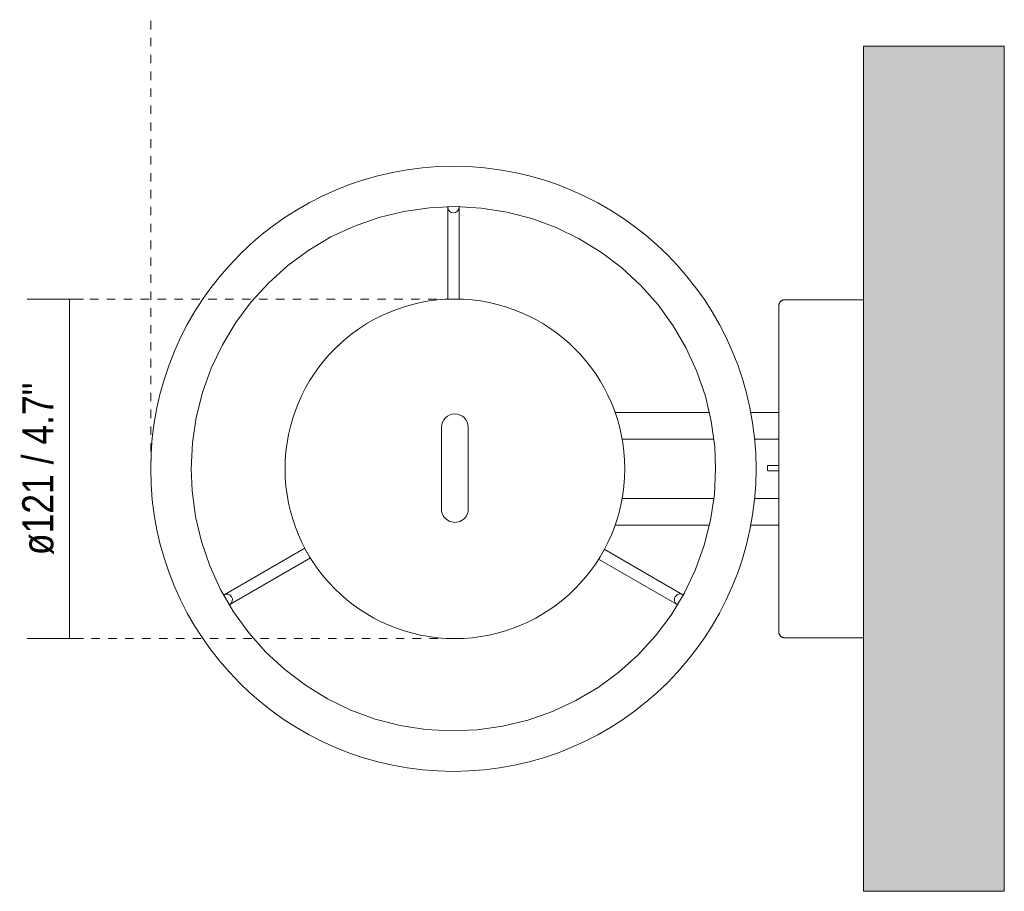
# Model space of a CAD drawing. Header units: millimetres. Extents: x -6760 to -4612, y -141 to 6739.
# Tile 3 of 3: x -6361 to -6011, y 6429 to 6739. Entities that reach past the tile are written whole.
import ezdxf

# ---------------------------------------------------------------- set-up
doc = ezdxf.new("R2010")
doc.units = ezdxf.units.MM
doc.linetypes.add('Dash', pattern=[6, 3, -3])
doc.layers.add('A-ANNO-DIMS', color=7, linetype='Dash', lineweight=9, true_color=0xd2d2d2)
for name, color, linetype, lineweight in [('A-ANNO-DIMS-5', 7, 'Continuous', 9), ('A-WALL', 7, 'Continuous', 9), ('E-LITE-EQPM', 7, 'Continuous', 20)]:
    doc.layers.add(name, color=color, linetype=linetype, lineweight=lineweight)
doc.styles.add('Arial Narrow', font='ARIALN.TTF', dxfattribs={"height": 11})
doc.dimstyles.new('FARO_-_2_2mm_Arial_Narrow_mm_Inch_Left_1', dxfattribs={"dimscale": 304.8, "dimtxt": 11.257741, "dimasz": 0, "dimexe": 0.049213, "dimexo": 0.0625, "dimgap": 0.008202, "dimtad": 1, "dimdec": 0, "dimzin": 0, "dimdsep": 46, "dimtxsty": 'Arial Narrow', "dimblk1": 'NONE', "dimblk2": 'NONE', "dimsah": 1, "dimcen": 0.09, "dimadec": 0, "dimazin": 0, "dimtfac": 1, "dimtdec": 4, "dimtix": 1, "dimtmove": 0, "dimatfit": 3, "dimfxl": 0.016404, "dimfxlon": 1, "dimtvp": 1, "dimtolj": 1, "dimtzin": 0, "dimarcsym": 2})

# ---------------------------------------------------------------- blocks, each defined once
blk = doc.blocks.new('24030-02 - 24030-01 MONTREAL White_white wall lamp-489945-Planta_PDF')
at = {"layer": 'E-LITE-EQPM'}
for p, q in [((-3416.48, 6672.32), (-3416.48, 6639.63)), ((-3412.48, 6639.68), (-3412.48, 6672.32)), ((-3268.96, 6639.49), (-3296.98, 6639.49)), ((-3323.57, 6599.52), (-3357.12, 6599.52)), ((-3298.96, 6599.52), (-3309.03, 6599.52)), ((-3354.71, 6590.02), (-3322.03, 6590.02)), ((-3307.64, 6590.02), (-3298.96, 6590.02)), ((-3302.95, 6580.72), (-3302.95, 6578.72)), ((-3302.94, 6580.72), (-3302.2, 6580.72)), ((-3302.2, 6580.72), (-3298.96, 6580.72)), ((-3302.2, 6578.72), (-3302.94, 6578.72)), ((-3298.96, 6578.72), (-3302.2, 6578.72)), ((-3322.03, 6568.97), (-3354.71, 6568.97)), ((-3298.96, 6568.97), (-3307.64, 6568.97)), ((-3357.12, 6559.47), (-3323.57, 6559.47)), ((-3309.03, 6559.47), (-3298.96, 6559.47)), ((-3467.18, 6551.38), (-3495.87, 6534.81)), ((-3333.09, 6534.81), (-3361, 6550.93)), ((-3493.87, 6531.35), (-3465.25, 6547.88)), ((-3362.93, 6547.42), (-3335.09, 6531.35)), ((-3296.98, 6519.51), (-3268.96, 6519.51))]:
    blk.add_line(p, q, dxfattribs=at)
at = {"layer": 'E-LITE-EQPM', "flags": 128}
for points in [[(-3507.56, 6579.5), (-3507.1, 6588.66), (-3505.75, 6597.74), (-3503.51, 6606.64), (-3500.4, 6615.27), (-3496.46, 6623.56), (-3491.73, 6631.42), (-3486.24, 6638.78), (-3480.05, 6645.56), (-3473.22, 6651.69), (-3465.83, 6657.13), (-3457.93, 6661.8), (-3449.62, 6665.68), (-3440.96, 6668.73), (-3432.04, 6670.9), (-3422.96, 6672.18), (-3413.79, 6672.57), (-3404.62, 6672.05), (-3395.56, 6670.63), (-3386.67, 6668.32), (-3378.06, 6665.15), (-3369.8, 6661.15), (-3361.98, 6656.35), (-3354.67, 6650.8), (-3347.93, 6644.57), (-3341.85, 6637.7), (-3336.47, 6630.26), (-3331.85, 6622.33), (-3328.03, 6613.99), (-3325.06, 6605.3), (-3322.95, 6596.37), (-3321.73, 6587.28), (-3321.41, 6579.5)], [(-3298.96, 6637.28), (-3298.96, 6637.36), (-3298.96, 6637.51)], [(-3298.96, 6637.51), (-3298.96, 6637.06), (-3298.96, 6635.71), (-3298.96, 6633.48), (-3298.96, 6630.41), (-3298.96, 6626.55), (-3298.96, 6621.96), (-3298.96, 6616.7), (-3298.96, 6610.86), (-3298.96, 6604.54), (-3298.96, 6597.82), (-3298.96, 6590.82), (-3298.96, 6583.64), (-3298.96, 6579.5)], [(-3298.64, 6638.41), (-3298.52, 6638.75), (-3297.41, 6639.44), (-3296.98, 6639.49)], [(-3418.71, 6594.23), (-3418.71, 6593.78), (-3418.71, 6592.46), (-3418.71, 6590.34), (-3418.71, 6587.56), (-3418.71, 6584.29), (-3418.71, 6580.72), (-3418.71, 6577.08), (-3418.71, 6573.59), (-3418.71, 6570.46), (-3418.71, 6567.88), (-3418.71, 6566.01), (-3418.71, 6564.97), (-3418.71, 6564.76)], [(-3409.21, 6564.76), (-3409.21, 6565.21), (-3409.21, 6566.54), (-3409.21, 6568.65), (-3409.21, 6571.43), (-3409.21, 6574.7), (-3409.21, 6578.27), (-3409.21, 6581.91), (-3409.21, 6585.4), (-3409.21, 6588.54), (-3409.21, 6591.11), (-3409.21, 6592.98), (-3409.21, 6594.03), (-3409.21, 6594.23)], [(-3321.41, 6579.5), (-3321.86, 6570.33), (-3323.21, 6561.25), (-3325.45, 6552.35), (-3328.56, 6543.72), (-3332.5, 6535.43), (-3337.24, 6527.57), (-3342.73, 6520.21), (-3348.91, 6513.44), (-3355.74, 6507.3), (-3363.13, 6501.87), (-3371.03, 6497.19), (-3379.35, 6493.31), (-3388.01, 6490.27), (-3396.92, 6488.09), (-3406.01, 6486.81), (-3415.18, 6486.42), (-3424.34, 6486.94), (-3433.41, 6488.37), (-3442.29, 6490.67), (-3450.9, 6493.84), (-3459.16, 6497.85), (-3466.98, 6502.64), (-3474.3, 6508.19), (-3481.03, 6514.42), (-3487.11, 6521.29), (-3492.49, 6528.73), (-3497.11, 6536.66), (-3500.93, 6545.01), (-3503.91, 6553.69), (-3506.01, 6562.62), (-3507.23, 6571.72), (-3507.56, 6579.5)], [(-3298.96, 6579.5), (-3298.96, 6572.27), (-3298.96, 6565.15), (-3298.96, 6558.26), (-3298.96, 6551.69), (-3298.96, 6545.57), (-3298.96, 6539.97), (-3298.96, 6534.98), (-3298.96, 6530.69), (-3298.96, 6527.16), (-3298.96, 6524.45), (-3298.96, 6522.6), (-3298.96, 6521.63), (-3298.96, 6521.48)], [(-3296.98, 6519.51), (-3298.22, 6519.94), (-3298.91, 6521.06), (-3298.96, 6521.48)]]:
    blk.add_lwpolyline(points, dxfattribs=at)
at = {"layer": 'E-LITE-EQPM'}
for centre, radius, start, end in [((-3414.48, 6579.5), 107.42, 0, 180), ((-3413.96, 6579.5), 60.27, 90, 270), ((-3413.96, 6579.5), 60.27, 270, 90), ((-3414.48, 6579.5), 107.42, 180, 0)]:
    blk.add_arc(centre, radius, start, end, dxfattribs=at)
for centre, major_axis, start_param, end_param in [((-3414.48, 6672.32), (2, 0), 2.946628, 3.141593), ((-3414.48, 6672.32), (2, 0), 3.141593, 6.283185), ((-3414.48, 6672.32), (2, 0), 0, 0.203146), ((-3494.87, 6533.08), (-1, 1.73), 0, 0.16767), ((-3494.87, 6533.08), (-1, 1.73), 3.141593, 6.283185), ((-3334.09, 6533.08), (1, 1.73), 0, 3.141593), ((-3334.09, 6533.08), (1, 1.73), 6.064402, 6.283185), ((-3494.87, 6533.08), (-1, 1.73), 2.959809, 3.141593), ((-3334.09, 6533.08), (1, 1.73), 3.141593, 3.325055)]:
    blk.add_ellipse(centre, major_axis=major_axis, ratio=0.963277, start_param=start_param, end_param=end_param, dxfattribs=at)
blk = doc.blocks.new('24030 - 24030 MONTREAL White structure wall lamp-473107-Planta_PDF')
at = {"layer": 'E-LITE-EQPM'}
for p, q in [((-3268.96, 6639.49), (-3296.98, 6639.49)), ((-3323.57, 6599.52), (-3357.12, 6599.52)), ((-3298.96, 6599.52), (-3309.03, 6599.52)), ((-3354.71, 6590.02), (-3322.03, 6590.02)), ((-3307.64, 6590.02), (-3298.96, 6590.02)), ((-3302.95, 6580.72), (-3302.95, 6578.72)), ((-3302.94, 6580.72), (-3302.2, 6580.72)), ((-3302.2, 6580.72), (-3298.96, 6580.72)), ((-3302.2, 6578.72), (-3302.94, 6578.72)), ((-3298.96, 6578.72), (-3302.2, 6578.72)), ((-3322.03, 6568.97), (-3354.71, 6568.97)), ((-3298.96, 6568.97), (-3307.64, 6568.97)), ((-3357.12, 6559.47), (-3323.57, 6559.47)), ((-3309.03, 6559.47), (-3298.96, 6559.47)), ((-3296.98, 6519.51), (-3268.96, 6519.51))]:
    blk.add_line(p, q, dxfattribs=at)
at = {"layer": 'E-LITE-EQPM', "flags": 128}
for points in [[(-3298.96, 6637.51), (-3298.96, 6637.59), (-3298.95, 6637.67), (-3298.95, 6637.75), (-3298.93, 6637.82), (-3298.92, 6637.9), (-3298.9, 6637.98), (-3298.88, 6638.06), (-3298.86, 6638.13), (-3298.83, 6638.21), (-3298.8, 6638.28), (-3298.77, 6638.35), (-3298.74, 6638.42), (-3298.7, 6638.49), (-3298.66, 6638.56), (-3298.61, 6638.63), (-3298.57, 6638.69), (-3298.52, 6638.75), (-3298.47, 6638.81), (-3298.42, 6638.87), (-3298.36, 6638.93), (-3298.3, 6638.98), (-3298.24, 6639.03), (-3298.18, 6639.08), (-3298.12, 6639.13), (-3298.05, 6639.17), (-3297.98, 6639.21), (-3297.92, 6639.25), (-3297.85, 6639.29), (-3297.77, 6639.32), (-3297.7, 6639.35), (-3297.63, 6639.38), (-3297.55, 6639.4), (-3297.47, 6639.42), (-3297.4, 6639.44), (-3297.32, 6639.46), (-3297.24, 6639.47), (-3297.16, 6639.48), (-3297.08, 6639.48), (-3297.01, 6639.49), (-3296.98, 6639.49)], [(-3298.96, 6635.69), (-3298.96, 6636.23), (-3298.96, 6636.67), (-3298.96, 6637.01), (-3298.96, 6637.27), (-3298.96, 6637.43), (-3298.96, 6637.51), (-3298.96, 6637.51)], [(-3298.96, 6637.51), (-3298.96, 6637.46), (-3298.96, 6637.32), (-3298.96, 6637.09), (-3298.96, 6636.77), (-3298.96, 6636.35), (-3298.96, 6635.85), (-3298.96, 6635.25), (-3298.96, 6634.56), (-3298.96, 6633.79), (-3298.96, 6632.93), (-3298.96, 6631.98), (-3298.96, 6630.95), (-3298.96, 6629.84), (-3298.96, 6628.65), (-3298.96, 6627.38), (-3298.96, 6626.03), (-3298.96, 6624.61), (-3298.96, 6623.11), (-3298.96, 6621.55), (-3298.96, 6619.91), (-3298.96, 6618.22), (-3298.96, 6616.46), (-3298.96, 6614.64), (-3298.96, 6612.77), (-3298.96, 6610.84), (-3298.96, 6608.86), (-3298.96, 6606.84), (-3298.96, 6604.77), (-3298.96, 6602.66), (-3298.96, 6600.52), (-3298.96, 6598.34), (-3298.96, 6596.13), (-3298.96, 6593.89), (-3298.96, 6591.63), (-3298.96, 6589.36), (-3298.96, 6587.06), (-3298.96, 6584.76), (-3298.96, 6582.44), (-3298.96, 6580.12), (-3298.96, 6579.5)], [(-3418.71, 6594.23), (-3418.71, 6594.22), (-3418.71, 6594.18), (-3418.71, 6594.12), (-3418.71, 6594.04), (-3418.71, 6593.94), (-3418.71, 6593.81), (-3418.71, 6593.66), (-3418.71, 6593.48), (-3418.71, 6593.29), (-3418.71, 6593.07), (-3418.71, 6592.83), (-3418.71, 6592.57), (-3418.71, 6592.28), (-3418.71, 6591.98), (-3418.71, 6591.66), (-3418.71, 6591.31), (-3418.71, 6590.95), (-3418.71, 6590.57), (-3418.71, 6590.18), (-3418.71, 6589.76), (-3418.71, 6589.33), (-3418.71, 6588.88), (-3418.71, 6588.42), (-3418.71, 6587.95), (-3418.71, 6587.46), (-3418.71, 6586.95), (-3418.71, 6586.44), (-3418.71, 6585.92), (-3418.71, 6585.38), (-3418.71, 6584.83), (-3418.71, 6584.28), (-3418.71, 6583.72), (-3418.71, 6583.15), (-3418.71, 6582.58), (-3418.71, 6582), (-3418.71, 6581.42), (-3418.71, 6580.83), (-3418.71, 6580.24), (-3418.71, 6579.65), (-3418.71, 6579.07), (-3418.71, 6578.48), (-3418.71, 6577.89), (-3418.71, 6577.31), (-3418.71, 6576.72), (-3418.71, 6576.15), (-3418.71, 6575.58), (-3418.71, 6575.01), (-3418.71, 6574.45), (-3418.71, 6573.9), (-3418.71, 6573.36), (-3418.71, 6572.83), (-3418.71, 6572.31), (-3418.71, 6571.8), (-3418.71, 6571.31), (-3418.71, 6570.82), (-3418.71, 6570.36), (-3418.71, 6569.9), (-3418.71, 6569.46), (-3418.71, 6569.04), (-3418.71, 6568.63), (-3418.71, 6568.24), (-3418.71, 6567.87), (-3418.71, 6567.52), (-3418.71, 6567.18), (-3418.71, 6566.87), (-3418.71, 6566.58), (-3418.71, 6566.3), (-3418.71, 6566.05), (-3418.71, 6565.82), (-3418.71, 6565.61), (-3418.71, 6565.43), (-3418.71, 6565.26), (-3418.71, 6565.12), (-3418.71, 6565), (-3418.71, 6564.91), (-3418.71, 6564.84), (-3418.71, 6564.79), (-3418.71, 6564.76), (-3418.71, 6564.76)], [(-3409.21, 6564.76), (-3409.21, 6564.77), (-3409.21, 6564.81), (-3409.21, 6564.87), (-3409.21, 6564.95), (-3409.21, 6565.05), (-3409.21, 6565.18), (-3409.21, 6565.34), (-3409.21, 6565.51), (-3409.21, 6565.71), (-3409.21, 6565.92), (-3409.21, 6566.16), (-3409.21, 6566.43), (-3409.21, 6566.71), (-3409.21, 6567.01), (-3409.21, 6567.33), (-3409.21, 6567.68), (-3409.21, 6568.04), (-3409.21, 6568.42), (-3409.21, 6568.82), (-3409.21, 6569.23), (-3409.21, 6569.66), (-3409.21, 6570.11), (-3409.21, 6570.57), (-3409.21, 6571.05), (-3409.21, 6571.53), (-3409.21, 6572.04), (-3409.21, 6572.55), (-3409.21, 6573.08), (-3409.21, 6573.61), (-3409.21, 6574.16), (-3409.21, 6574.71), (-3409.21, 6575.27), (-3409.21, 6575.84), (-3409.21, 6576.41), (-3409.21, 6576.99), (-3409.21, 6577.57), (-3409.21, 6578.16), (-3409.21, 6578.75), (-3409.21, 6579.34), (-3409.21, 6579.93), (-3409.21, 6580.51), (-3409.21, 6581.1), (-3409.21, 6581.69), (-3409.21, 6582.27), (-3409.21, 6582.84), (-3409.21, 6583.41), (-3409.21, 6583.98), (-3409.21, 6584.54), (-3409.21, 6585.09), (-3409.21, 6585.63), (-3409.21, 6586.16), (-3409.21, 6586.68), (-3409.21, 6587.19), (-3409.21, 6587.68), (-3409.21, 6588.17), (-3409.21, 6588.64), (-3409.21, 6589.09), (-3409.21, 6589.53), (-3409.21, 6589.95), (-3409.21, 6590.36), (-3409.21, 6590.75), (-3409.21, 6591.12), (-3409.21, 6591.47), (-3409.21, 6591.81), (-3409.21, 6592.12), (-3409.21, 6592.42), (-3409.21, 6592.69), (-3409.21, 6592.94), (-3409.21, 6593.17), (-3409.21, 6593.38), (-3409.21, 6593.57), (-3409.21, 6593.73), (-3409.21, 6593.87), (-3409.21, 6593.99), (-3409.21, 6594.08), (-3409.21, 6594.15), (-3409.21, 6594.2), (-3409.21, 6594.23), (-3409.21, 6594.23)], [(-3298.96, 6579.5), (-3298.96, 6577.18), (-3298.96, 6574.86), (-3298.96, 6572.55), (-3298.96, 6570.25), (-3298.96, 6567.97), (-3298.96, 6565.71), (-3298.96, 6563.46), (-3298.96, 6561.25), (-3298.96, 6559.06), (-3298.96, 6556.9), (-3298.96, 6554.79), (-3298.96, 6552.71), (-3298.96, 6550.67), (-3298.96, 6548.68), (-3298.96, 6546.74), (-3298.96, 6544.85), (-3298.96, 6543.02), (-3298.96, 6541.24), (-3298.96, 6539.53), (-3298.96, 6537.88), (-3298.96, 6536.3), (-3298.96, 6534.78), (-3298.96, 6533.34), (-3298.96, 6531.97), (-3298.96, 6530.68), (-3298.96, 6529.46), (-3298.96, 6528.33), (-3298.96, 6527.28), (-3298.96, 6526.31), (-3298.96, 6525.42), (-3298.96, 6524.63), (-3298.96, 6523.92), (-3298.96, 6523.3), (-3298.96, 6522.77), (-3298.96, 6522.33), (-3298.96, 6521.98), (-3298.96, 6521.72), (-3298.96, 6521.56), (-3298.96, 6521.48), (-3298.96, 6521.48)], [(-3298.96, 6521.48), (-3298.96, 6521.53), (-3298.96, 6521.67), (-3298.96, 6521.9), (-3298.96, 6522.22), (-3298.96, 6522.64), (-3298.96, 6523.14), (-3298.96, 6523.31)], [(-3296.98, 6519.51), (-3297.06, 6519.51), (-3297.14, 6519.51), (-3297.22, 6519.52), (-3297.3, 6519.53), (-3297.38, 6519.55), (-3297.45, 6519.56), (-3297.53, 6519.58), (-3297.61, 6519.61), (-3297.68, 6519.63), (-3297.75, 6519.66), (-3297.83, 6519.69), (-3297.9, 6519.73), (-3297.97, 6519.77), (-3298.03, 6519.81), (-3298.1, 6519.85), (-3298.16, 6519.9), (-3298.23, 6519.95), (-3298.29, 6520), (-3298.35, 6520.05), (-3298.4, 6520.11), (-3298.46, 6520.16), (-3298.51, 6520.22), (-3298.56, 6520.28), (-3298.6, 6520.35), (-3298.65, 6520.41), (-3298.69, 6520.48), (-3298.73, 6520.55), (-3298.76, 6520.62), (-3298.8, 6520.69), (-3298.83, 6520.77), (-3298.85, 6520.84), (-3298.88, 6520.92), (-3298.9, 6520.99), (-3298.92, 6521.07), (-3298.93, 6521.15), (-3298.94, 6521.22), (-3298.95, 6521.3), (-3298.96, 6521.38), (-3298.96, 6521.46), (-3298.96, 6521.48)]]:
    blk.add_lwpolyline(points, dxfattribs=at)
at = {"layer": 'E-LITE-EQPM'}
for centre, radius, start, end in [((-3413.96, 6579.5), 60.27, 90, 270), ((-3413.96, 6579.5), 60.27, 270, 90), ((-3413.96, 6594.22), 4.75, 359.9054, 179.9054), ((-3413.96, 6565.21), 4.75, 180.0946, 0.0946)]:
    blk.add_arc(centre, radius, start, end, dxfattribs=at)
blk = doc.blocks.new('DIMBLOCK6-Planta_PDF')
at = {"layer": 'A-ANNO-DIMS-5', "color": 251, "true_color": 0x5b5b5b, "transparency": 16777216}
for p, q in [((-6338.09, 6639.77), (-6358.09, 6639.77)), ((-6343.09, 6639.77), (-6343.09, 6519.22)), ((-6343.09, 6639.77), (-6338.09, 6639.77)), ((-6338.09, 6519.22), (-6358.09, 6519.22)), ((-6343.09, 6519.22), (-6338.09, 6519.22))]:
    blk.add_line(p, q, dxfattribs=at)
at = {"layer": 'A-ANNO-DIMS-5', "color": 0, "transparency": 16777216, "insert": (-6359.81, 6548.85), "char_height": 11, "width": 73.5506, "attachment_point": 1, "rotation": 90, "line_spacing_factor": 0.974696, "style": 'Arial Narrow'}
blk.add_mtext('ø121 / 4.7"', dxfattribs=at)
blk = doc.blocks.new('_None')

msp = doc.modelspace()

# ---------------------------------------------------------------- hatches: boundary and pattern name
at = {"layer": 'A-WALL', "true_color": 0xf7f7f7}
msp.add_hatch(color=7, dxfattribs=at).paths.add_polyline_path([(-6011.27, 6429.5), (-6011.27, 6729.5), (-6061.27, 6729.5), (-6061.27, 6429.5)])

# ---------------------------------------------------------------- linework, layer by layer
at = {"layer": 'A-ANNO-DIMS'}
for p, q in [((-6314.21, 6579.5), (-6314.21, 6738.95)), ((-6206.79, 6639.77), (-6341.79, 6639.77)), ((-6206.28, 6519.22), (-6341.79, 6519.22))]:
    msp.add_line(p, q, dxfattribs=at)
at = {"layer": 'A-ANNO-DIMS', "color": 251, "linetype": 'Continuous', "true_color": 0x5b5b5b}
for p, q in [((-6266.53, 6579.5), (-6266.53, 6580.3)), ((-6146, 6579.5), (-6146, 6580.29))]:
    msp.add_line(p, q, dxfattribs=at)
at = {"layer": 'A-WALL', "color": 253, "true_color": 0xaaaaaa}
for p, q in [((-6061.27, 6429.5), (-6061.27, 6729.5)), ((-6061.27, 6729.5), (-6011.27, 6729.5)), ((-6011.27, 6729.5), (-6011.27, 6429.5)), ((-6061.27, 6429.5), (-6011.27, 6429.5))]:
    msp.add_line(p, q, dxfattribs=at)

# ---------------------------------------------------------------- block references
at = {"layer": 'E-LITE-EQPM'}
for name in ['24030-02 - 24030-01 MONTREAL White_white wall lamp-489945-Planta_PDF', '24030 - 24030 MONTREAL White structure wall lamp-473107-Planta_PDF']:
    msp.add_blockref(name, (-2792.31, 0), dxfattribs=at)

# ---------------------------------------------------------------- dimensions: what is measured, and where the dimension line sits
at = {"layer": 'A-ANNO-DIMS', "color": 251, "linetype": 'Continuous', "true_color": 0x5b5b5b}
dim = msp.add_linear_dim(base=(-6343.09, 6519.22), p1=(-6338.09, 6639.77), p2=(-6338.09, 6519.22), angle=90, text='ø<>', dimstyle='FARO_-_2_2mm_Arial_Narrow_mm_Inch_Left_1', override={"dimpost": '<>', "dimfxl": 120.541308}, dxfattribs=at)
dim.commit()
dim.dimension.update_dxf_attribs({"geometry": 'DIMBLOCK6-Planta_PDF', "text_midpoint": (-6352.71, 6579.49)})

doc.saveas('drawing.dxf')
